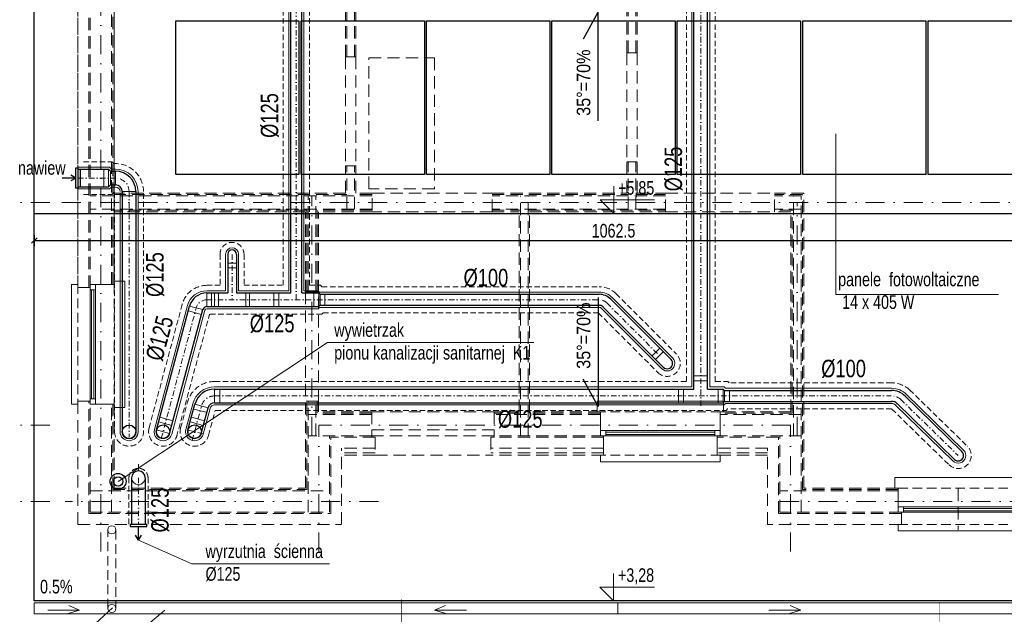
# Model space of a CAD drawing. Header units: inches. Extents: x 53031 to 98566, y -51777 to -15616.
# Tile 7 of 45: x 53529 to 54432, y -18769 to -18224. Entities that reach past the tile are written whole.
import ezdxf

# ---------------------------------------------------------------- set-up
doc = ezdxf.new("R2010")
doc.units = ezdxf.units.IN
doc.header["$MEASUREMENT"] = 0
for name, pattern in [('DASHDOT', [1, 0.5, -0.25, 0, -0.25]), ('DASHED', [0.75, 0.5, -0.25]), ('HIDDEN', [0.375, 0.25, -0.125])]:
    doc.linetypes.add(name, pattern=pattern)
doc.layers.get('0').update_dxf_attribs({"lineweight": 0})
doc.layers.get('Defpoints').update_dxf_attribs({"lineweight": 0})
for name, color, linetype, lineweight in [('--proj.wentylacja', 202, 'Continuous', 0), ('p-- linia przekroju I-AB', 116, 'Continuous', 40), ('p--dach', 2, 'Continuous', 30), ('p--dach-rura spustowa', 2, 'Continuous', 0), ('p--dach-rynna', 42, 'Continuous', 0), ('p--dach-ściana przer.', 251, 'Continuous', 0), ('p--fotowoltaika', 2, 'Continuous', 30), ('p--koty wysok.', 141, 'Continuous', 0), ('p--opisy dodatkowe', 62, 'Continuous', 0), ('p--osie konstr', 11, 'DASHDOT', 15), ('p--osie konstr.-NR', 1, 'DASHDOT', 15), ('p--wymiary-1-50', 5, 'Continuous', 0)]:
    doc.layers.add(name, color=color, linetype=linetype, lineweight=lineweight)
doc.styles.add('1-50', font='arial.ttf', dxfattribs={"width": 0.75, "height": 12.5})
doc.styles.get("Standard").update_dxf_attribs({"font": 'arial.ttf', "width": 0.75})
doc.dimstyles.new('1-50', dxfattribs={"dimtxt": 12.5, "dimasz": 5, "dimexe": 5, "dimexo": 5, "dimgap": 0.09, "dimtad": 0, "dimdsep": 46, "dimtxsty": '1-50', "dimblk": 'OBLIQUE', "dimcen": 0.09, "dimadec": 0, "dimazin": 0, "dimtfac": 1, "dimtdec": 4, "dimtix": 1, "dimtmove": 2, "dimatfit": 3, "dimldrblk": 'OBLIQUE', "dimfxl": 5, "dimfxlon": 1, "dimtvp": 0.7, "dimtolj": 1, "dimtzin": 0, "dimarcsym": 0})

# ---------------------------------------------------------------- blocks, each defined once
blk = doc.blocks.new('strzałka')
for q in [(-19.45, 4.13), (0, 0), (-18.87, -3.25)]:
    blk.add_line((-29.28, 0), q)
blk = doc.blocks.new('okno-110-33.15')
at = {"linetype": 'Continuous', "ltscale": 35}
for p, q in [((0, 39.15), (110, 39.15)), ((-3, -10), (113, -10))]:
    blk.add_line(p, q, dxfattribs=at)
for p, q in [((0, 39.15), (0, 33.15)), ((110, 33.15), (110, 39.15)), ((3, 33.15), (3, 21.95)), ((107, 21.95), (107, 33.15)), ((5, 21.95), (0, 21.95)), ((0, 21.95), (0, 16.95)), ((0, 21.95), (0, 0)), ((105, 21.95), (5, 21.95)), ((5, 16.95), (5, 21.95)), ((5, 20.61), (105, 20.61)), ((5, 18.45), (105, 18.45)), ((110, 21.95), (105, 21.95)), ((105, 21.95), (105, 16.95)), ((110, 0), (110, 21.95)), ((110, 16.95), (110, 21.95)), ((0, 16.95), (5, 16.95)), ((5, 16.95), (105, 16.95)), ((105, 16.95), (110, 16.95)), ((-3, 0), (-3, -10)), ((0, 0), (-3, 0)), ((110, 0), (113, 0)), ((113, 0), (113, -10))]:
    blk.add_line(p, q)
at = {"linetype": 'HIDDEN', "ltscale": 35}
for p, q in [((0, 33.15), (110, 33.15)), ((0, 0), (110, 0))]:
    blk.add_line(p, q, dxfattribs=at)
blk = doc.blocks.new('okno-110-szalówka')
at = {"linetype": 'Continuous', "ltscale": 35}
for p, q in [((0, 45.75), (110, 45.75)), ((-3, -10), (113, -10))]:
    blk.add_line(p, q, dxfattribs=at)
for p, q in [((0, 45.75), (0, 39.75)), ((110, 39.75), (110, 45.75)), ((3, 39.75), (3, 21.95)), ((107, 21.95), (107, 39.75)), ((5, 21.95), (0, 21.95)), ((0, 21.95), (0, 16.95)), ((0, 21.95), (0, 0)), ((105, 21.95), (5, 21.95)), ((5, 16.95), (5, 21.95)), ((5, 20.61), (105, 20.61)), ((5, 18.45), (105, 18.45)), ((110, 21.95), (105, 21.95)), ((105, 21.95), (105, 16.95)), ((110, 0), (110, 21.95)), ((110, 16.95), (110, 21.95)), ((0, 16.95), (5, 16.95)), ((5, 16.95), (105, 16.95)), ((105, 16.95), (110, 16.95)), ((-3, 0), (-3, -10)), ((0, 0), (-3, 0)), ((110, 0), (113, 0)), ((113, 0), (113, -10))]:
    blk.add_line(p, q)
at = {"linetype": 'HIDDEN', "ltscale": 35}
for p, q in [((0, 39.75), (110, 39.75)), ((0, 0), (110, 0))]:
    blk.add_line(p, q, dxfattribs=at)
blk = doc.blocks.new('kota wykoń')
for p, q in [((0, 25), (0, 0)), ((0, 0), (-12.5, 12.5)), ((-12.5, 12.5), (37.5, 12.5))]:
    blk.add_line(p, q)
at = {"lineweight": 0}
blk.add_line((-2.5, 0), (2.5, 0), dxfattribs=at)
blk = doc.blocks.new('_OBLIQUE')
at = {"color": 0, "linetype": 'ByBlock', "lineweight": -2}
for p, q in [((-0.5, -0.5), (0.5, 0.5)), ((0, 0), (0, 0))]:
    blk.add_line(p, q, dxfattribs=at)
blk = doc.blocks.new('*D1192')
at = {"layer": 'Defpoints', "color": 0}
for p in [(53542.08, -18401.44), (54604.58, -18401.44), (54604.58, -18426.37)]:
    blk.add_point(p, dxfattribs=at)
at = {"layer": 'p--wymiary-1-50', "color": 0, "lineweight": -2}
for p, q in [((53542.08, -18421.37), (53542.08, -18431.37)), ((54604.58, -18421.37), (54604.58, -18431.37)), ((53542.08, -18426.37), (54604.58, -18426.37))]:
    blk.add_line(p, q, dxfattribs=at)
at = {"layer": 'p--wymiary-1-50', "color": 0, "lineweight": -2, "xscale": 5, "yscale": 5, "zscale": 5, "rotation": 180}
blk.add_blockref('_OBLIQUE', (53542.08, -18426.37), dxfattribs=at)
at = {"layer": 'p--wymiary-1-50', "color": 0, "lineweight": -2, "xscale": 5, "yscale": 5, "zscale": 5}
blk.add_blockref('_OBLIQUE', (54604.58, -18426.37), dxfattribs=at)
at = {"layer": 'p--wymiary-1-50', "color": 0, "insert": (54073.33, -18417.43), "char_height": 12.5, "attachment_point": 5, "style": '1-50'}
blk.add_mtext('\\A1;1062.5', dxfattribs=at)
blk = doc.blocks.new('*D1208')
at = {"layer": 'Defpoints', "color": 0}
for p in [(53448.61, -18686.69), (53582.08, -18686.69), (53581.47, -18756.69)]:
    blk.add_point(p, dxfattribs=at)
at = {"layer": 'p--wymiary-1-50', "color": 0, "lineweight": -2}
for p, q in [((53453.61, -18686.69), (53443.61, -18686.69)), ((53448.61, -18756.69), (53448.61, -18686.69)), ((53453.61, -18756.69), (53443.61, -18756.69))]:
    blk.add_line(p, q, dxfattribs=at)
at = {"layer": 'p--wymiary-1-50', "color": 0, "lineweight": -2, "xscale": 5, "yscale": 5, "zscale": 5}
for p, rotation in [((53448.61, -18686.69), 90), ((53448.61, -18756.69), 270)]:
    blk.add_blockref('_OBLIQUE', p, dxfattribs=dict(at, rotation=rotation))
at = {"layer": 'p--wymiary-1-50', "color": 0, "insert": (53439.68, -18721.69), "char_height": 12.5, "attachment_point": 5, "rotation": 90, "style": '1-50'}
blk.add_mtext('\\A1;70', dxfattribs=at)
blk = doc.blocks.new('*D1209')
at = {"layer": 'Defpoints', "color": 0}
for p in [(53448.61, -18665.74), (53503.69, -18665.74), (53582.08, -18686.69)]:
    blk.add_point(p, dxfattribs=at)
at = {"layer": 'p--wymiary-1-50', "color": 0, "lineweight": -2}
for p, q in [((53453.61, -18665.74), (53443.61, -18665.74)), ((53448.61, -18686.69), (53448.61, -18665.74)), ((53453.61, -18686.69), (53443.61, -18686.69))]:
    blk.add_line(p, q, dxfattribs=at)
at = {"layer": 'p--wymiary-1-50', "color": 0, "lineweight": -2, "xscale": 5, "yscale": 5, "zscale": 5}
for p, rotation in [((53448.61, -18665.74), 270), ((53448.61, -18686.69), 90)]:
    blk.add_blockref('_OBLIQUE', p, dxfattribs=dict(at, rotation=rotation))
at = {"layer": 'p--wymiary-1-50', "color": 0, "insert": (53439.68, -18676.21), "char_height": 12.5, "attachment_point": 5, "rotation": 90, "style": '1-50'}
blk.add_mtext('\\A1;20.95', dxfattribs=at)
blk = doc.blocks.new('went-wer2-poddasze')
at = {"ltscale": 35}
for p, q in [((0, 270.55), (0, 514.2)), ((0, 187), (0, 514.2)), ((0, 269.3), (0, 269.35)), ((0, 269.3), (0, 269.35))]:
    blk.add_line(p, q, dxfattribs=at)
at = {"linetype": 'DASHED', "ltscale": 10}
for p, q in [((513.48, 482.03), (333.15, 482.03)), ((513.48, 482.03), (514.73, 483.28)), ((561.53, 483.28), (514.73, 483.28)), ((562.78, 482.03), (561.53, 483.28)), ((706.7, 482.03), (562.78, 482.03)), ((155.18, 186.1), (155.18, 470.03)), ((179.18, 186.1), (179.18, 470.03)), ((513.48, 458.03), (333.15, 458.03)), ((514.73, 456.78), (513.48, 458.03)), ((524.88, 456.78), (514.73, 456.78)), ((524.88, 97.94), (524.88, 456.78)), ((551.38, 97.94), (551.38, 456.78)), ((561.53, 456.78), (551.38, 456.78)), ((561.53, 456.78), (562.78, 458.03)), ((706.7, 458.03), (562.78, 458.03)), ((-28.15, 299.51), (-2.08, 299.51)), ((-0.33, 297.76), (-2.08, 299.51)), ((-0.33, 297.76), (1.27, 297.76)), ((-0.33, 271.26), (-2.08, 269.51)), ((-0.33, 271.26), (0.52, 271.26)), ((0.52, 271.26), (0.52, 51.87)), ((-28.15, 269.51), (-2.08, 269.51)), ((27.02, 270.55), (27.02, 51.87)), ((97.22, 214.52), (97.22, 186.1)), ((119.22, 214.52), (119.22, 186.1)), ((85.03, 186.1), (97.22, 186.1)), ((119.22, 186.1), (155.18, 186.1)), ((179.18, 186.1), (189.33, 186.1)), ((179.18, 186.1), (189.33, 186.1)), ((190.58, 184.85), (189.33, 186.1)), ((190.58, 184.85), (444.91, 184.85)), ((460.46, 178.41), (515.79, 123.08)), ((32.14, 55.3), (62.57, 168.87)), ((57.33, 47.17), (87.59, 159.6)), ((190.58, 159.6), (87.59, 159.6)), ((191.83, 160.85), (190.58, 159.6)), ((191.83, 160.85), (444.08, 160.85)), ((444.08, 160.85), (498.82, 106.11)), ((92.22, 97.94), (524.88, 97.94)), ((551.38, 97.94), (562.8, 97.94)), ((564.05, 96.69), (562.8, 97.94)), ((713.08, 96.69), (564.05, 96.69)), ((729.66, 90.25), (782.58, 38.62)), ((61.04, 55.3), (67.69, 80.13)), ((562.78, 72.69), (561.53, 71.44)), ((713.08, 72.69), (562.78, 72.69)), ((713.41, 72.57), (765.82, 21.44)), ((86.64, 48.44), (92.8, 71.44)), ((92.8, 71.44), (561.53, 71.44))]:
    blk.add_line(p, q, dxfattribs=at)
at = {"lineweight": 5, "ltscale": 10}
for p, q in [((160.18, 181.1), (160.18, 470.03)), ((174.18, 181.1), (174.18, 470.03)), ((515.55, 477.03), (333.15, 477.03)), ((515.55, 477.03), (516.8, 478.28)), ((559.45, 478.28), (516.8, 478.28)), ((560.7, 477.03), (559.45, 478.28)), ((706.7, 477.03), (560.7, 477.03)), ((515.55, 463.03), (333.15, 463.03)), ((516.8, 461.78), (515.55, 463.03)), ((529.88, 461.78), (516.8, 461.78)), ((529.88, 92.94), (529.88, 461.78)), ((546.38, 92.94), (546.38, 461.78)), ((559.45, 461.78), (546.38, 461.78)), ((559.45, 461.78), (560.7, 463.03)), ((706.7, 463.03), (560.7, 463.03)), ((-33.15, 294.51), (-4.15, 294.51)), ((-2.4, 292.76), (-4.15, 294.51)), ((-2.4, 292.76), (1.27, 292.76)), ((-33.15, 274.51), (-4.15, 274.51)), ((-2.4, 276.26), (-4.15, 274.51)), ((-2.4, 276.26), (1.27, 276.26)), ((22.02, 272.01), (22.02, 51.87)), ((5.52, 270.55), (5.52, 51.87)), ((102.22, 214.52), (102.22, 181.1)), ((114.22, 214.52), (114.22, 181.1)), ((85.03, 181.1), (102.22, 181.1)), ((114.22, 181.1), (160.18, 181.1)), ((174.18, 181.1), (187.26, 181.1)), ((188.51, 179.85), (187.26, 181.1)), ((188.51, 179.85), (444.91, 179.85)), ((456.93, 174.87), (512.25, 119.55)), ((36.97, 54.01), (67.4, 167.58)), ((52.91, 49.74), (83.34, 163.31)), ((85.03, 164.6), (187.26, 164.6)), ((188.51, 165.85), (187.26, 164.6)), ((188.51, 165.85), (444.91, 165.85)), ((447.03, 164.97), (502.35, 109.65)), ((92.22, 92.94), (529.88, 92.94)), ((546.38, 92.94), (559.45, 92.94)), ((560.7, 91.69), (559.45, 92.94)), ((713.08, 91.69), (560.7, 91.69)), ((726.17, 86.67), (779.09, 35.04)), ((65.87, 54.01), (72.17, 77.54)), ((81.81, 49.74), (88.12, 73.29)), ((92.22, 76.44), (559.45, 76.44)), ((560.7, 77.69), (559.45, 76.44)), ((713.08, 77.69), (560.7, 77.69)), ((716.85, 76.2), (769.31, 25.02))]:
    blk.add_line(p, q, dxfattribs=at)
at = {"lineweight": 30}
for p, q in [((162.18, 179.1), (162.18, 470.03)), ((172.18, 179.1), (172.18, 470.03)), ((-33.15, 293.92), (-33.15, 275.1)), ((-33.15, 292.51), (-4.98, 292.51)), ((-31.15, 292.51), (-31.15, 276.51)), ((-3.23, 290.76), (-4.98, 292.51)), ((-3.23, 290.76), (1.27, 290.76)), ((-33.15, 276.51), (-4.98, 276.51)), ((-3.23, 278.26), (-4.98, 276.51)), ((-3.23, 278.26), (1.27, 278.26)), ((7.52, 272.01), (7.52, 51.87)), ((20.02, 272.01), (20.02, 51.87)), ((104.22, 214.52), (104.22, 179.1)), ((112.22, 214.52), (112.22, 179.1)), ((85.03, 179.1), (104.22, 179.1)), ((112.22, 179.1), (162.18, 179.1)), ((172.18, 179.1), (187.68, 179.1)), ((187.68, 179.1), (188.93, 177.85)), ((188.93, 177.85), (444.91, 177.85)), ((455.51, 173.46), (510.84, 118.13)), ((38.9, 53.49), (69.33, 167.06)), ((50.97, 50.25), (81.4, 163.82)), ((85.03, 166.6), (187.68, 166.6)), ((188.93, 167.85), (187.68, 166.6)), ((188.93, 167.85), (444.91, 167.85)), ((448.44, 166.39), (503.77, 111.06))]:
    blk.add_line(p, q, dxfattribs=at)
at = {"linetype": 'DASHDOT', "lineweight": 15, "ltscale": 10}
for p, q in [((167.18, 172.85), (167.18, 470.03)), ((333.15, 470.03), (706.7, 470.03)), ((538.13, 75.56), (538.13, 470.03)), ((-33.15, 284.51), (1.27, 284.51)), ((13.77, 272.01), (13.77, 47.13)), ((108.22, 214.52), (108.22, 172.85)), ((85.03, 172.85), (444.91, 172.85)), ((43.32, 45.83), (75.37, 165.44)), ((451.98, 169.92), (501.31, 120.59)), ((92.22, 84.69), (712.74, 84.69)), ((721.28, 81.66), (774.2, 30.03)), ((71.7, 43.9), (80.14, 75.4)), ((81.71, 49.76), (65.96, 53.98))]:
    blk.add_line(p, q, dxfattribs=at)
at = {"linetype": 'Continuous', "lineweight": 30, "ltscale": 10}
for p, q in [((516.38, 475.03), (333.15, 475.03)), ((516.38, 475.03), (517.63, 476.28)), ((558.63, 476.28), (517.63, 476.28)), ((559.88, 475.03), (558.63, 476.28)), ((706.7, 475.03), (559.88, 475.03)), ((516.38, 465.03), (333.15, 465.03)), ((517.63, 463.78), (516.38, 465.03)), ((531.88, 463.78), (517.63, 463.78)), ((531.88, 90.94), (531.88, 463.78)), ((544.38, 90.94), (544.38, 463.78)), ((544.38, 463.78), (558.63, 463.78)), ((558.63, 463.78), (544.38, 463.78)), ((558.63, 463.78), (559.88, 465.03)), ((706.7, 465.03), (559.88, 465.03)), ((172.18, 179.1), (187.68, 179.1)), ((92.22, 90.94), (531.88, 90.94)), ((544.38, 90.94), (558.63, 90.94)), ((558.63, 90.94), (559.88, 89.69)), ((559.88, 89.69), (713.08, 89.69)), ((724.77, 85.24), (777.69, 33.6)), ((67.8, 53.49), (74.1, 77.02)), ((79.87, 50.25), (86.18, 73.78)), ((92.22, 78.44), (542.28, 78.44)), ((92.22, 78.44), (558.63, 78.44)), ((559.88, 79.69), (558.63, 78.44)), ((559.88, 79.69), (713.08, 79.69)), ((718.23, 77.64), (770.71, 26.45))]:
    blk.add_line(p, q, dxfattribs=at)
at = {"linetype": 'Continuous', "lineweight": 20, "ltscale": 10}
for p, q in [((343.15, 475.03), (343.15, 465.03)), ((347.65, 475.03), (347.65, 465.03)), ((511.88, 465.03), (511.88, 475.03)), ((516.38, 465.03), (516.38, 475.03)), ((517.63, 463.78), (517.63, 476.28)), ((517.63, 463.78), (517.63, 476.28)), ((554.13, 463.78), (554.13, 476.28)), ((558.63, 463.78), (558.63, 476.28)), ((559.88, 465.03), (559.88, 475.03)), ((564.38, 465.03), (564.38, 475.03)), ((692.2, 475.03), (692.2, 465.03)), ((696.7, 475.03), (696.7, 465.03)), ((531.88, 457.53), (544.38, 457.53)), ((531.88, 453.03), (544.38, 453.03)), ((183.18, 179.1), (183.18, 166.6)), ((531.88, 102.97), (544.38, 102.97)), ((92.22, 78.44), (92.22, 90.94)), ((97.06, 78.35), (97.06, 90.85)), ((517.63, 90.94), (517.63, 78.44)), ((522.13, 90.94), (522.13, 78.44)), ((531.88, 98.47), (544.38, 98.47)), ((554.13, 90.94), (554.13, 78.44)), ((558.63, 90.94), (558.63, 78.44)), ((559.88, 89.69), (559.88, 79.69)), ((564.38, 89.69), (564.38, 79.69)), ((85.36, 69.35), (73.28, 72.58)), ((86.18, 73.78), (74.1, 77.02)), ((54.1, 61.94), (42.03, 65.17)), ((83, 61.94), (70.93, 65.17)), ((52.94, 57.59), (40.87, 60.82)), ((81.84, 57.59), (69.77, 60.82))]:
    blk.add_line(p, q, dxfattribs=at)
at = {"lineweight": 20}
for p, q in [((162.18, 460.03), (172.18, 460.03)), ((162.18, 455.53), (172.18, 455.53)), ((-9.48, 292.51), (-9.48, 276.51)), ((-4.98, 292.51), (-4.98, 276.51)), ((-3.23, 290.76), (-3.23, 278.26)), ((1.27, 290.76), (1.27, 278.26)), ((7.52, 272.01), (20.02, 272.01)), ((500.59, 128.39), (493.52, 121.31)), ((503.77, 125.2), (496.7, 118.13))]:
    blk.add_line(p, q, dxfattribs=at)
at = {"linetype": 'Continuous', "lineweight": 15, "ltscale": 10}
for p, q in [((104.22, 206.52), (112.22, 206.52)), ((104.22, 202.02), (112.22, 202.02)), ((85.03, 166.6), (85.03, 179.1)), ((89.53, 166.6), (89.53, 179.1)), ((92.22, 179.1), (92.22, 166.6)), ((95.72, 179.1), (95.72, 166.6)), ((120.72, 179.1), (120.72, 166.6)), ((124.22, 179.1), (124.22, 166.6)), ((146.68, 179.1), (146.68, 166.6)), ((151.18, 179.1), (151.18, 166.6)), ((183.18, 179.1), (183.18, 166.6)), ((187.68, 179.1), (187.68, 166.6)), ((187.68, 179.1), (187.68, 166.6)), ((187.68, 177.85), (187.68, 167.85)), ((188.93, 177.85), (188.93, 167.85)), ((193.43, 177.85), (193.43, 167.85)), ((80.24, 159.48), (68.17, 162.71)), ((81.4, 163.82), (69.33, 167.06))]:
    blk.add_line(p, q, dxfattribs=at)
blk.add_line((38.9, 53.49), (50.97, 50.25))
at = {"lineweight": 30}
blk.add_lwpolyline([(-35.15, 293.92), (-33.15, 293.92), (-33.15, 275.1), (-35.15, 275.1)], close=True, dxfattribs=at)
for centre in [(13.77, 51.75), (44.94, 51.87), (73.84, 51.87)]:
    blk.add_circle(centre, 6.25, dxfattribs=at)
at = {"linetype": 'Continuous', "lineweight": 30, "ltscale": 10}
blk.add_circle((73.84, 51.87), 6.25, dxfattribs=at)
at = {"linetype": 'DASHED', "ltscale": 10}
for centre, radius, start, end in [((167.18, 470.03), 12, 0, 180), ((333.15, 470.03), 12, 90, 270), ((706.7, 470.03), 12, 270, 90), ((1.27, 272.01), 25.75, 0, 90), ((108.22, 214.52), 11, 0, 180), ((85.03, 162.85), 23.25, 90, 165), ((444.91, 162.85), 22, 45, 90), ((507.3, 114.6), 12, 225, 45), ((92.22, 72.19), 25.75, 90, 165), ((712.7, 71.17), 25.53, 48.36244, 89.14036), ((713.08, 72.19), 0.5, 45, 90), ((44.94, 51.87), 13.25, 165, 345), ((73.84, 51.87), 13.25, 165, 345), ((13.77, 51.87), 13.25, 180, 0), ((774.2, 30.03), 12, 225.70718, 45.70718)]:
    blk.add_arc(centre, radius, start, end, dxfattribs=at)
at = {"lineweight": 5, "ltscale": 10}
for centre, radius, start, end in [((167.18, 470.03), 7, 0, 180), ((333.15, 470.03), 7, 90, 270), ((706.7, 470.03), 7, 270, 90), ((1.27, 272.01), 20.75, 0, 90), ((1.27, 272.01), 4.25, 0, 90), ((108.22, 214.52), 6, 0, 180), ((85.03, 162.85), 18.25, 90, 165), ((444.91, 162.85), 17, 45, 90), ((85.03, 162.85), 1.75, 90, 165), ((444.91, 162.85), 3, 45, 90), ((507.3, 114.6), 7, 225, 45), ((92.22, 72.19), 20.75, 90, 165), ((713.08, 72.19), 19.5, 45, 90), ((92.22, 72.19), 4.25, 90, 165), ((713.08, 72.19), 5.5, 45, 90), ((13.77, 51.87), 8.25, 180, 0), ((44.94, 51.87), 8.25, 165, 345), ((73.84, 51.87), 8.25, 165, 345), ((774.2, 30.03), 7, 225.70718, 45.70718)]:
    blk.add_arc(centre, radius, start, end, dxfattribs=at)
at = {"lineweight": 30}
for centre, radius, start, end in [((167.18, 470.03), 5, 0, 180), ((167.18, 470.03), 5, 0, 180), ((167.18, 470.03), 5, 0, 180), ((167.18, 470.03), 5, 0, 180), ((1.27, 272.01), 18.75, 0, 90), ((1.27, 272.01), 6.25, 0, 90), ((108.22, 214.52), 4, 0, 180), ((85.03, 162.85), 16.25, 90, 165), ((444.91, 162.85), 15, 45, 90), ((85.03, 162.85), 3.75, 90, 165), ((444.91, 162.85), 5, 45, 90), ((507.3, 114.6), 5, 225, 45), ((507.3, 114.6), 5, 225, 45), ((13.77, 51.75), 6.25, 180, 0), ((44.94, 51.87), 6.25, 165, 345)]:
    blk.add_arc(centre, radius, start, end, dxfattribs=at)
at = {"linetype": 'Continuous', "lineweight": 30, "ltscale": 10}
for centre, radius, start, end in [((333.15, 470.03), 5, 90, 270), ((706.7, 470.03), 5, 270, 90), ((92.22, 72.19), 18.75, 90, 165), ((713.08, 72.19), 17.5, 45, 90), ((92.22, 72.19), 6.25, 90, 165), ((713.08, 72.19), 7.5, 45, 90), ((73.84, 51.87), 6.25, 165, 345), ((774.2, 30.03), 5, 225.70718, 45.70718)]:
    blk.add_arc(centre, radius, start, end, dxfattribs=at)
at = {"linetype": 'DASHDOT', "lineweight": 15, "ltscale": 10}
for centre, radius, start, end in [((1.27, 272.01), 12.5, 0, 90), ((85.03, 162.85), 10, 90, 165), ((444.91, 162.85), 10, 45, 90), ((92.22, 72.19), 12.5, 90, 165), ((713.08, 72.19), 12.5, 45, 90)]:
    blk.add_arc(centre, radius, start, end, dxfattribs=at)
at = {"lineweight": 5, "char_height": 16, "attachment_point": 1}
for s, insert in [('%%C100', (383.64, 501.75)), ('%%C100', (621.58, 500.07)), ('%%C100', (320.54, 201.23)), ('%%C125', (124.52, 159.08)), ('%%C100', (648.59, 117.83)), ('%%C125', (352.05, 71.52))]:
    blk.add_mtext_dynamic_manual_height_columns(s, width=46.3342, gutter_width=12.5, heights=[0], dxfattribs=dict(at, insert=insert))
for insert, rotation in [((134.56, 321.34), 90), ((504.9, 272.31), 90), ((29.43, 175.45), 90), ((28.61, 119.87), 75)]:
    blk.add_mtext_dynamic_manual_height_columns('%%C125', width=46.3342, gutter_width=12.5, heights=[0], dxfattribs=dict(at, insert=insert, rotation=rotation))
blk = doc.blocks.new('wyrzutnia')
blk.add_line((22.4, 16.73), (22.4, 22.09))
at = {"linetype": 'DASHED', "ltscale": 10}
for p, q in [((13.65, 9.67), (13.64, -32.95)), ((31.15, 9.58), (31.14, -32.95))]:
    blk.add_line(p, q, dxfattribs=at)
at = {"lineweight": 30}
for p, q in [((16.15, 9.58), (16.14, -32.95)), ((28.65, 9.58), (28.64, -32.95))]:
    blk.add_line(p, q, dxfattribs=at)
at = {"linetype": 'DASHDOT', "lineweight": 15, "ltscale": 10}
blk.add_line((22.4, 9.58), (22.38, -33.15), dxfattribs=at)
at = {"lineweight": 30}
blk.add_lwpolyline([(30.15, -35.15), (30.15, -33.15), (14.82, -33.15), (14.82, -35.15)], close=True, dxfattribs=at)
blk.add_circle((22.4, 9.58), 6.25)
at = {"linetype": 'DASHED', "ltscale": 10}
blk.add_arc((22.4, 9.58), 8.75, 0, 180, dxfattribs=at)
at = {"lineweight": 30}
blk.add_arc((22.4, 9.58), 6.25, 0, 180, dxfattribs=at)
at = {"lineweight": 5, "insert": (34.07, -40.55), "char_height": 16, "attachment_point": 1, "rotation": 90}
blk.add_mtext_dynamic_manual_height_columns('%%C125', width=46.3342, gutter_width=12.5, heights=[0], dxfattribs=at)

msp = doc.modelspace()

# ---------------------------------------------------------------- linework, layer by layer
at = {"linetype": 'Continuous', "lineweight": 30, "ltscale": 10}
for p, q in [((53580.085, -18369.025), (53575.499, -18366.338)), ((53580.085, -18369.025), (53567.661, -18369.025)), ((53580.085, -18369.025), (53575.499, -18371.712)), ((53637.722, -18701.112), (53637.722, -18688.687)), ((53637.722, -18701.112), (53635.035, -18696.525)), ((53637.722, -18701.112), (53640.408, -18696.525))]:
    msp.add_line(p, q, dxfattribs=at)
for p, q in [((53580.085, -18369.025), (53567.661, -18369.025)), ((53637.722, -18701.112), (53637.722, -18688.687))]:
    msp.add_line(p, q)
at = {"linetype": 'Continuous', "ltscale": 8}
msp.add_lwpolyline([(53812.768, -18722.992), (53686.652, -18722.992), (53637.722, -18701.112)], dxfattribs=at)
at = {"layer": 'p-- linia przekroju I-AB', "const_width": 0.5}
for points in [[(53879.006, -18755.337), (53879.006, -18795.347), (53908.033, -18795.347), (53879.006, -18805.758)], [(54372.025, -18757.87), (54372.025, -18797.881), (54342.998, -18797.881), (54372.025, -18808.292)]]:
    msp.add_lwpolyline(points, dxfattribs=at)
at = {"layer": 'p--dach', "linetype": 'Continuous', "ltscale": 35}
msp.add_line((53542.085, -18401.438), (54604.585, -18401.438), dxfattribs=at)
msp.add_lwpolyline([(54604.585, -18756.688), (53542.085, -18756.688), (53542.085, -18046.188), (54604.585, -18046.188)], close=True, dxfattribs=at)
for points in [[(54059.317, -18316.466), (54059.317, -18216.466), (54045.337, -18241.575)], [(54059.317, -18478.689), (54059.317, -18578.689), (54045.337, -18553.58)]]:
    msp.add_lwpolyline(points, dxfattribs=at)
for radius in [7.329, 4.329]:
    msp.add_circle((53618.895, -18647.296), radius, dxfattribs=at)
at = {"layer": 'p--dach-rura spustowa', "linetype": 'HIDDEN', "lineweight": 5, "ltscale": 35}
for p, q in [((53609.445, -18763.811), (53609.445, -18691.728)), ((53616.945, -18691.728), (53616.945, -18763.811))]:
    msp.add_line(p, q, dxfattribs=at)
at = {"layer": 'p--dach-rura spustowa', "linetype": 'Continuous', "lineweight": 0, "ltscale": 75}
for centre in [(53613.195, -18691.728), (53613.195, -18763.811)]:
    msp.add_circle(centre, 3.75, dxfattribs=at)
at = {"layer": 'p--dach-rynna', "linetype": 'Continuous', "lineweight": 5}
msp.add_line((54077.195, -18768.688), (54077.195, -18758.688), dxfattribs=at)
at = {"layer": 'p--dach-rynna', "lineweight": 5}
msp.add_lwpolyline([(53542.085, -18758.688), (54604.585, -18758.688), (54604.585, -18768.688), (53542.085, -18768.688)], close=True, dxfattribs=at)
at = {"layer": 'p--dach-ściana przer.', "linetype": 'HIDDEN', "ltscale": 45}
for p, q in [((53582.085, -18457.148), (53582.085, -18106.188)), ((53582.085, -18469.538), (53582.085, -18106.188)), ((53592.085, -18469.538), (53592.085, -18116.188)), ((53593.285, -18469.538), (53593.285, -18117.388)), ((53612.785, -18466.538), (53612.785, -18117.388)), ((53828.685, -18257.988), (53828.685, -18117.388)), ((53835.685, -18257.988), (53835.685, -18117.388)), ((54086.685, -18254.188), (54086.685, -18117.388)), ((54093.685, -18254.188), (54093.685, -18117.388)), ((53613.985, -18384.238), (53613.985, -18138.088)), ((53615.235, -18382.988), (53615.235, -18139.338)), ((53827.435, -18257.988), (53827.435, -18139.338)), ((53836.935, -18257.988), (53836.935, -18139.338)), ((54085.435, -18254.188), (54085.435, -18139.338)), ((54094.935, -18254.188), (54094.935, -18139.338)), ((53836.935, -18257.988), (53827.435, -18257.988)), ((53827.435, -18257.988), (53827.435, -18357.988)), ((53836.935, -18257.988), (53836.935, -18357.988)), ((54094.935, -18254.188), (54085.435, -18254.188)), ((54085.435, -18254.188), (54085.435, -18354.188)), ((54094.935, -18254.188), (54094.935, -18354.188)), ((53827.435, -18382.988), (53827.435, -18357.988)), ((53836.935, -18357.988), (53827.435, -18357.988)), ((53828.685, -18397.438), (53828.685, -18357.988)), ((53835.685, -18397.438), (53835.685, -18357.988)), ((53836.935, -18382.988), (53836.935, -18357.988)), ((54085.435, -18382.988), (54085.435, -18354.188)), ((54094.935, -18354.188), (54085.435, -18354.188)), ((54086.685, -18397.438), (54086.685, -18354.188)), ((54093.685, -18397.438), (54093.685, -18354.188)), ((54094.935, -18382.988), (54094.935, -18354.188)), ((53851.935, -18385.438), (53593.285, -18385.438)), ((53828.685, -18384.238), (53613.985, -18384.238)), ((53827.435, -18382.988), (53615.235, -18382.988)), ((53615.235, -18384.238), (53615.235, -18384.188)), ((53793.285, -18473.538), (53793.285, -18385.438)), ((53800.285, -18473.538), (53800.285, -18385.438)), ((53851.935, -18384.238), (53835.685, -18384.238)), ((53851.935, -18382.988), (53836.935, -18382.988)), ((53851.935, -18398.688), (53851.935, -18382.988)), ((53851.935, -18382.988), (53961.935, -18382.988)), ((53961.935, -18399.888), (53961.935, -18382.988)), ((53961.935, -18382.988), (54085.435, -18382.988)), ((53961.935, -18384.238), (54086.685, -18384.238)), ((54120.935, -18385.438), (53961.935, -18385.438)), ((53987.985, -18605.488), (53987.985, -18385.438)), ((53994.985, -18605.488), (53994.985, -18385.438)), ((54093.685, -18384.238), (54120.935, -18384.238)), ((54094.935, -18382.988), (54120.935, -18382.988)), ((54120.935, -18399.888), (54120.935, -18382.988)), ((54120.935, -18382.988), (54220.935, -18382.988)), ((54220.935, -18399.888), (54220.935, -18382.988)), ((54247.835, -18382.988), (54220.935, -18382.988)), ((54246.585, -18384.238), (54220.935, -18384.238)), ((54245.385, -18385.438), (54220.935, -18385.438)), ((54238.385, -18605.488), (54238.385, -18385.438)), ((54245.385, -18675.488), (54245.385, -18385.438)), ((54246.585, -18654.788), (54246.585, -18384.238)), ((54247.835, -18653.538), (54247.835, -18382.988)), ((53851.935, -18397.438), (53593.285, -18397.438)), ((53792.085, -18398.638), (53613.985, -18398.638)), ((53613.985, -18466.538), (53613.985, -18398.638)), ((53790.835, -18399.888), (53615.235, -18399.888)), ((53615.235, -18466.538), (53615.235, -18399.888)), ((53790.835, -18473.538), (53790.835, -18399.888)), ((53792.085, -18473.538), (53792.085, -18398.638)), ((53851.935, -18398.638), (53801.485, -18398.638)), ((53801.485, -18473.538), (53801.485, -18398.638)), ((53851.935, -18399.888), (53802.735, -18399.888)), ((53802.735, -18473.538), (53802.735, -18399.888)), ((53961.935, -18399.888), (53851.935, -18399.888)), ((54120.935, -18397.438), (53961.935, -18397.438)), ((53961.935, -18398.638), (53987.985, -18398.638)), ((53961.935, -18399.888), (53986.735, -18399.888)), ((53986.735, -18583.538), (53986.735, -18399.888)), ((53994.985, -18398.638), (54120.935, -18398.638)), ((53996.235, -18583.538), (53996.235, -18399.888)), ((53996.235, -18399.888), (54120.935, -18399.888)), ((54120.935, -18399.888), (54220.935, -18399.888)), ((54245.385, -18397.438), (54220.935, -18397.438)), ((54237.185, -18398.638), (54220.935, -18398.638)), ((54235.935, -18399.888), (54220.935, -18399.888)), ((54235.935, -18583.538), (54235.935, -18399.888)), ((54237.185, -18584.788), (54237.185, -18398.638)), ((53790.835, -18473.538), (53790.835, -18573.538)), ((53802.735, -18473.538), (53790.835, -18473.538)), ((53802.735, -18573.538), (53802.735, -18473.538)), ((53582.085, -18686.688), (53582.085, -18573.538)), ((53592.085, -18676.688), (53592.085, -18573.538)), ((53593.285, -18675.488), (53593.285, -18573.538)), ((53790.835, -18653.538), (53790.835, -18573.538)), ((53802.735, -18573.538), (53790.835, -18573.538)), ((53792.085, -18654.788), (53792.085, -18573.538)), ((53793.285, -18675.488), (53793.285, -18573.538)), ((53800.285, -18605.488), (53800.285, -18573.538)), ((53801.485, -18584.788), (53801.485, -18573.538)), ((53802.735, -18583.538), (53802.735, -18573.538)), ((53612.785, -18675.488), (53612.785, -18576.538)), ((53613.985, -18654.788), (53613.985, -18576.538)), ((53615.235, -18653.538), (53615.235, -18576.538)), ((53851.735, -18583.538), (53802.735, -18583.538)), ((53851.735, -18583.538), (53963.735, -18583.538)), ((53986.735, -18583.538), (53963.735, -18583.538)), ((54061.235, -18583.538), (53996.235, -18583.538)), ((54235.935, -18583.538), (54171.235, -18583.538)), ((53851.735, -18585.988), (53793.285, -18585.988)), ((53851.735, -18584.788), (53801.485, -18584.788)), ((53987.985, -18584.788), (53963.735, -18584.788)), ((54061.235, -18585.988), (53963.735, -18585.988)), ((54061.235, -18584.788), (53994.985, -18584.788)), ((54237.185, -18584.788), (54171.235, -18584.788)), ((54245.385, -18585.988), (54171.235, -18585.988)), ((53851.735, -18605.488), (53793.285, -18605.488)), ((53812.785, -18675.488), (53812.785, -18605.488)), ((53813.985, -18676.688), (53813.985, -18606.688)), ((53854.735, -18606.688), (53813.985, -18606.688)), ((54064.235, -18606.688), (53960.735, -18606.688)), ((54064.235, -18605.488), (53963.735, -18605.488)), ((54245.385, -18605.488), (54168.235, -18605.488)), ((54224.685, -18606.688), (54168.235, -18606.688)), ((54224.685, -18676.688), (54224.685, -18606.688)), ((54225.885, -18675.488), (54225.885, -18605.488)), ((53823.985, -18686.688), (53823.985, -18616.688)), ((53854.735, -18616.688), (53823.985, -18616.688)), ((54064.235, -18616.688), (53960.735, -18616.688)), ((54214.685, -18616.688), (54168.235, -18616.688)), ((54214.685, -18686.688), (54214.685, -18616.688)), ((53854.735, -18621.188), (53823.985, -18621.188)), ((53854.735, -18623.288), (53823.985, -18623.288)), ((53854.735, -18623.288), (53960.735, -18623.288)), ((54064.235, -18621.188), (53960.735, -18621.188)), ((54064.235, -18623.288), (53960.735, -18623.288)), ((54214.685, -18621.188), (54168.235, -18621.188)), ((54214.685, -18623.288), (54168.235, -18623.288)), ((53593.285, -18655.988), (53812.405, -18655.988)), ((53613.985, -18654.788), (53791.705, -18654.788)), ((53615.235, -18653.538), (53790.455, -18653.538)), ((54334.435, -18655.988), (54225.885, -18655.988)), ((54334.435, -18654.788), (54246.585, -18654.788)), ((54334.435, -18653.538), (54247.835, -18653.538)), ((54389.435, -18654.188), (54389.435, -18691.788)), ((53592.085, -18676.688), (53813.605, -18676.688)), ((53593.285, -18675.488), (53812.405, -18675.488)), ((54337.435, -18676.688), (54224.685, -18676.688)), ((54337.435, -18675.488), (54225.885, -18675.488)), ((53582.085, -18686.688), (53823.605, -18686.688)), ((54337.435, -18686.688), (54214.685, -18686.688))]:
    msp.add_line(p, q, dxfattribs=at)
for points in [[(53909.028, -18378.856), (53849.028, -18378.856), (53849.028, -18258.856), (53909.028, -18258.856)], [(53851.735, -18599.832), (53963.735, -18599.832), (53963.735, -18605.488), (53851.735, -18605.488)]]:
    msp.add_lwpolyline(points, close=True, dxfattribs=at)
for points in [[(53615.235, -18466.538), (53593.285, -18466.538), (53593.285, -18469.538), (53582.085, -18469.538)], [(53615.235, -18576.538), (53593.285, -18576.538), (53593.285, -18573.538), (53582.085, -18573.538)], [(53851.735, -18583.538), (53851.735, -18606.688), (53854.735, -18606.688), (53854.735, -18623.288)], [(53963.735, -18583.538), (53963.735, -18606.688), (53960.735, -18606.688), (53960.735, -18623.288)], [(54061.235, -18583.538), (54061.235, -18605.488), (54064.235, -18605.488), (54064.235, -18623.288)], [(54171.235, -18583.538), (54171.235, -18605.488), (54168.235, -18605.488), (54168.235, -18623.288)], [(54334.435, -18653.538), (54334.435, -18675.488), (54337.435, -18675.488), (54337.435, -18686.688)]]:
    msp.add_lwpolyline(points, dxfattribs=at)
at = {"layer": 'p--fotowoltaika', "linetype": 'Continuous', "ltscale": 35}
for points in [[(53671.835, -18224.813), (53784.835, -18224.813), (53784.835, -18365.813), (53671.835, -18365.813)], [(53786.835, -18224.813), (53899.835, -18224.813), (53899.835, -18365.813), (53786.835, -18365.813)], [(53901.835, -18224.813), (54014.835, -18224.813), (54014.835, -18365.813), (53901.835, -18365.813)], [(54016.835, -18224.813), (54129.835, -18224.813), (54129.835, -18365.813), (54016.835, -18365.813)], [(54131.835, -18224.813), (54244.835, -18224.813), (54244.835, -18365.813), (54131.835, -18365.813)], [(54246.835, -18224.813), (54359.835, -18224.813), (54359.835, -18365.813), (54246.835, -18365.813)], [(54361.835, -18224.813), (54474.835, -18224.813), (54474.835, -18365.813), (54361.835, -18365.813)]]:
    msp.add_lwpolyline(points, close=True, dxfattribs=at)
at = {"layer": 'p--opisy dodatkowe'}
for points in [[(54426.431, -18475.943), (54277.191, -18475.943), (54277.191, -18328.476)], [(54000.268, -18519.994), (53811.002, -18519.994), (53618.895, -18647.296)], [(53454.825, -18810.534), (53562.419, -18810.534), (53613.94, -18763.19)], [(53503.461, -18853.779), (53557.258, -18853.779), (53661.916, -18765.337)]]:
    msp.add_lwpolyline(points, dxfattribs=at)
at = {"layer": 'p--osie konstr', "linetype": 'DASHDOT', "ltscale": 35}
for p, q in [((53603.035, -18711.688), (53603.035, -18046.188)), ((53796.785, -18605.488), (53796.785, -18385.438)), ((54637.883, -18391.438), (53564.831, -18391.438)), ((54241.885, -18605.488), (54241.885, -18391.438)), ((53803.035, -18711.688), (53803.035, -18595.738)), ((54236.015, -18595.738), (53803.035, -18595.738)), ((54235.635, -18711.688), (54235.635, -18595.738)), ((53857.787, -18665.738), (53570.418, -18665.738)), ((54594.585, -18665.738), (54215.085, -18665.738))]:
    msp.add_line(p, q, dxfattribs=at)
at = {"layer": 'p--osie konstr.-NR', "linetype": 'DASHDOT', "ltscale": 35}
for p, q in [((53503.691, -18391.438), (53564.831, -18391.438)), ((53503.691, -18595.738), (53564.831, -18595.738)), ((53503.691, -18665.738), (53564.831, -18665.738))]:
    msp.add_line(p, q, dxfattribs=at)

# ---------------------------------------------------------------- block references
at = {"layer": '--proj.wentylacja', "linetype": 'Continuous', "ltscale": 8}
for name in ['went-wer2-poddasze', 'wyrzutnia']:
    msp.add_blockref(name, (53615.235, -18653.538), dxfattribs=at)
at = {"layer": 'p--dach-rynna', "linetype": 'Continuous', "lineweight": 0, "ltscale": 35, "xscale": -1}
for p in [(53554.37, -18765.251), (54215.864, -18765.251)]:
    msp.add_blockref('strzałka', p, dxfattribs=at)
at = {"layer": 'p--dach-rynna', "linetype": 'Continuous', "lineweight": 0, "ltscale": 35}
msp.add_blockref('strzałka', (53938.525, -18765.251), dxfattribs=at)
at = {"layer": 'p--dach-ściana przer.', "linetype": 'HIDDEN', "ltscale": 45, "xscale": -1}
for p, rotation in [((53615.235, -18466.538), 89.99999999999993), ((54334.435, -18653.538), 180)]:
    msp.add_blockref('okno-110-33.15', p, dxfattribs=dict(at, rotation=rotation))
at = {"layer": 'p--dach-ściana przer.', "linetype": 'HIDDEN', "ltscale": 45, "rotation": 180}
msp.add_blockref('okno-110-szalówka', (54171.235, -18583.538), dxfattribs=at)
at = {"layer": 'p--koty wysok.'}
for p in [(54073.475, -18401.578), (54073.335, -18756.688)]:
    msp.add_blockref('kota wykoń', p, dxfattribs=at)

# ---------------------------------------------------------------- texts
at = {"layer": 'p--dach', "linetype": 'Continuous', "ltscale": 35, "char_height": 12.5, "width": 207.41597, "rotation": 90, "style": '1-50'}
for insert, attachment_point in [((54039.549, -18251.159), 3), ((54039.549, -18543.996), 1)]:
    msp.add_mtext('{\\W0.85;35%%d=70%}', dxfattribs=dict(at, insert=insert, attachment_point=attachment_point))
at = {"layer": 'p--koty wysok.', "char_height": 12.5, "width": 155.56197, "attachment_point": 1, "style": '1-50'}
for s, insert in [('+5,85', (54077.571, -18371.836)), ('+3,28', (54077.431, -18726.946))]:
    msp.add_mtext(s, dxfattribs=dict(at, insert=insert))
at = {"layer": 'p--opisy dodatkowe', "char_height": 12.5, "style": '1-50'}
for s, insert, width, attachment_point in [('nawiew', (53527.13, -18353.453), 200.53933, 1), ('panele  fotowoltaiczne\\P 14 x 405 W', (54279.377, -18455.719), 453.79067, 1), ('wywietrzak\\Ppionu kanalizacji sanitarnej  K1', (53817.179, -18502.149), 200.53933, 1), ('wyrzutnia  ścienna\\P%%c125', (53699.111, -18705.028), 177.1707, 1), ('0.5%', (53577.228, -18750.176), 21.30547, 9)]:
    msp.add_mtext(s, dxfattribs=dict(at, insert=insert, width=width, attachment_point=attachment_point))

# ---------------------------------------------------------------- dimensions: what is measured, and where the dimension line sits
at = {"layer": 'p--wymiary-1-50'}
dim = msp.add_linear_dim(base=(54604.585, -18426.368), p1=(53542.085, -18401.438), p2=(54604.585, -18401.438), dimstyle='1-50', dxfattribs=at)
dim.commit()
dim.dimension.update_dxf_attribs({"geometry": '*D1192', "text_midpoint": (54073.335, -18417.434)})
for base, p1, p2, picture, middle in [((53448.615, -18665.738), (53582.085, -18686.688), (53503.691, -18665.738), '*D1209', (53439.681, -18676.213)), ((53448.615, -18686.688), (53581.475, -18756.688), (53582.085, -18686.688), '*D1208', (53439.681, -18721.688))]:
    dim = msp.add_linear_dim(base=base, p1=p1, p2=p2, angle=90, dimstyle='1-50', dxfattribs=at)
    dim.commit()
    dim.dimension.update_dxf_attribs({"geometry": picture, "text_midpoint": middle})

doc.saveas('drawing.dxf')
